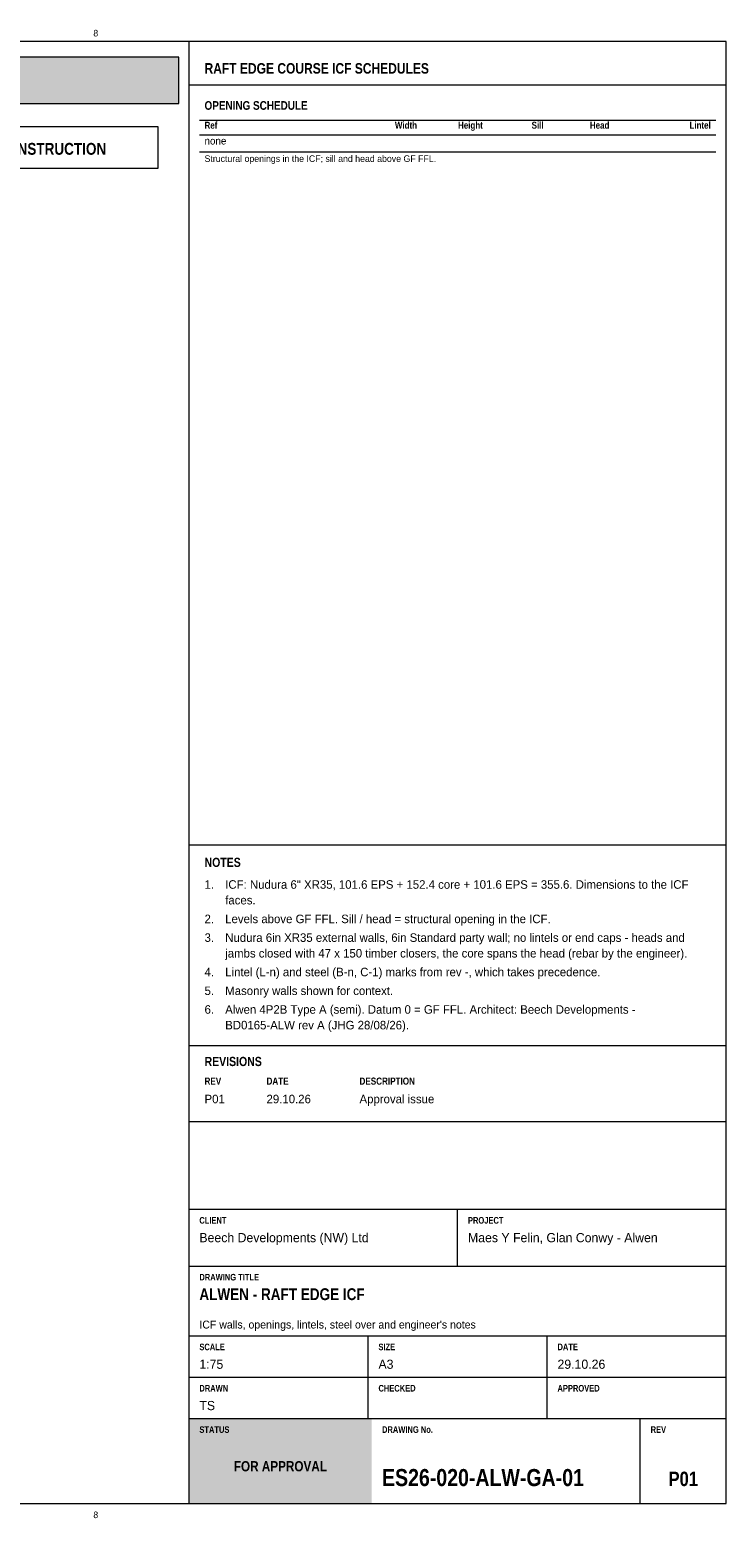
# Model space of a CAD drawing. Header units: millimetres. Extents: x 17 to 413, y 4 to 292.
# Tile 3 of 3: x 278 to 413, y 4 to 292. Entities that reach past the tile are written whole.
import ezdxf
from ezdxf.enums import TextEntityAlignment as Align

# ---------------------------------------------------------------- set-up
doc = ezdxf.new("R2010")
doc.units = ezdxf.units.MM
for name, color, linetype in [('FILL-TEAL', 7, 'Continuous'), ('FILL-WHITE', 7, 'Continuous'), ('LINE-INK', 7, 'Continuous'), ('LINE-RED', 7, 'Continuous'), ('LINE-TEAL', 7, 'Continuous'), ('TEXT-EPS', 7, 'Continuous'), ('TEXT-INK', 7, 'Continuous'), ('TEXT-RED', 7, 'Continuous'), ('TEXT-STEEL_GREY', 7, 'Continuous'), ('TEXT-TEAL', 7, 'Continuous'), ('TEXT-WHITE', 7, 'Continuous')]:
    doc.layers.add(name, color=color, linetype=linetype)
doc.styles.add('OpenSansCondensed-Bold', font='OpenSansCondensed-Bold.ttf')

msp = doc.modelspace()

# ---------------------------------------------------------------- hatches: boundary and pattern name
at = {"layer": 'FILL-TEAL', "true_color": 0x009e85}
h = msp.add_hatch(color=256, dxfattribs=at)
h.dxf.hatch_style = 1
h.paths.add_polyline_path([(309.01, 7), (344.37, 7), (344.37, 23.5), (309.01, 23.5)])
at = {"layer": 'FILL-WHITE', "true_color": 0xfff5f0}
h = msp.add_hatch(color=256, dxfattribs=at)
h.dxf.hatch_style = 1
h.paths.add_polyline_path([(23, 278), (307, 278), (307, 287), (23, 287)])

# ---------------------------------------------------------------- linework, layer by layer
at = {"layer": 'LINE-INK', "lineweight": 5}
for p, q in [((309, 7), (309, 290)), ((311, 274.8), (411, 274.8)), ((311, 271.94), (411, 271.94)), ((311, 268.68), (411, 268.68)), ((309, 134.54), (413, 134.54)), ((309, 95.7), (413, 95.7)), ((309, 81), (413, 81)), ((309, 64), (413, 64)), ((361, 53), (361, 64)), ((309, 53), (413, 53)), ((309, 39.5), (413, 39.5)), ((343.67, 31.5), (343.67, 39.5)), ((378.33, 31.5), (378.33, 39.5)), ((309, 31.5), (413, 31.5)), ((343.67, 23.5), (343.67, 31.5)), ((378.33, 23.5), (378.33, 31.5)), ((309, 23.5), (413, 23.5)), ((396.36, 7), (396.36, 23.5))]:
    msp.add_line(p, q, dxfattribs=at)
msp.add_lwpolyline([(20, 7), (413, 7), (413, 290), (20, 290)], close=True, dxfattribs=at)
at = {"layer": 'LINE-RED', "lineweight": 5}
for points in [[(23, 278), (307, 278), (307, 287), (23, 287)], [(226.21, 265.5), (303, 265.5), (303, 273.5), (226.21, 273.5)]]:
    msp.add_lwpolyline(points, close=True, dxfattribs=at)
at = {"layer": 'LINE-TEAL', "lineweight": 5}
msp.add_line((309, 281.6), (413, 281.6), dxfattribs=at)

# ---------------------------------------------------------------- texts
at = {"layer": 'TEXT-EPS', "style": 'OpenSansCondensed-Bold'}
msp.add_text('STATUS', height=1.27, dxfattribs=at).set_placement((311, 20.7))
at = {"layer": 'TEXT-INK', "style": 'OpenSansCondensed-Bold'}
for s, height, p in [('OPENING SCHEDULE', 1.6764, (312, 276.8)), ('NOTES', 1.778, (312, 130.24)), ('REVISIONS', 1.778, (312, 91.7)), ('ALWEN - RAFT EDGE ICF', 2.286, (311, 46.4)), ('ES26-020-ALW-GA-01', 3.302, (346.36, 10.4))]:
    msp.add_text(s, height=height, dxfattribs=at).set_placement(p)
at = {"layer": 'TEXT-INK'}
for s, height, p in [('none', 1.422, (312, 270.08)), ('1.', 1.651, (312, 126.02)), ('ICF: Nudura 6" XR35, 101.6 EPS + 152.4 core + 101.6 EPS = 355.6. Dimensions to the ICF', 1.651, (316, 126.02)), ('faces.', 1.651, (316, 122.99)), ('2.', 1.651, (312, 119.36)), ('Levels above GF FFL. Sill / head = structural opening in the ICF.', 1.651, (316, 119.36)), ('3.', 1.651, (312, 115.74)), ('Nudura 6in XR35 external walls, 6in Standard party wall; no lintels or end caps - heads and', 1.651, (316, 115.74)), ('jambs closed with 47 x 150 timber closers, the core spans the head (rebar by the engineer).', 1.651, (316, 112.71)), ('4.', 1.651, (312, 109.08)), ('Lintel (L-n) and steel (B-n, C-1) marks from rev -, which takes precedence.', 1.651, (316, 109.08)), ('5.', 1.651, (312, 105.45)), ('Masonry walls shown for context.', 1.651, (316, 105.45)), ('6.', 1.651, (312, 101.83)), ('Alwen 4P2B Type A (semi). Datum 0 = GF FFL. Architect: Beech Developments -', 1.651, (316, 101.83)), ('BD0165-ALW rev A (JHG 28/08/26).', 1.651, (316, 98.8)), ('P01', 1.651, (312, 84.5)), ('29.10.26', 1.651, (324, 84.5)), ('Approval issue', 1.651, (342, 84.5)), ('Beech Developments (NW) Ltd', 1.778, (311, 57.6)), ('Maes Y Felin, Glan Conwy - Alwen', 1.778, (363, 57.6)), ('1:75', 1.778, (311, 33.1)), ('A3', 1.778, (345.67, 33.1)), ('29.10.26', 1.778, (380.33, 33.1)), ('TS', 1.778, (311, 25.1))]:
    msp.add_text(s, height=height, dxfattribs=at).set_placement(p)
at = {"layer": 'TEXT-INK', "style": 'OpenSansCondensed-Bold'}
msp.add_text('P01', height=2.794, dxfattribs=at).set_placement((404.68, 10.4), align=Align.CENTER)
at = {"layer": 'TEXT-RED', "style": 'OpenSansCondensed-Bold'}
msp.add_text('FOR APPROVAL - NOT FOR CONSTRUCTION', height=2.286, dxfattribs=at).set_placement((264.6, 268.1), align=Align.CENTER)
at = {"layer": 'TEXT-STEEL_GREY'}
for p in [(290.94, 291), (290.94, 4.2)]:
    msp.add_text('8', height=1.27, dxfattribs=at).set_placement(p, align=Align.CENTER)
at = {"layer": 'TEXT-STEEL_GREY', "style": 'OpenSansCondensed-Bold'}
for s, height, p in [('Ref', 1.346, (312, 273.14)), ('REV', 1.372, (312, 88.1)), ('DATE', 1.372, (324, 88.1)), ('DESCRIPTION', 1.3716, (342, 88.1)), ('CLIENT', 1.27, (311, 61.2)), ('PROJECT', 1.27, (363, 61.2)), ('DRAWING TITLE', 1.27, (311, 50.2)), ('SCALE', 1.27, (311, 36.7)), ('SIZE', 1.27, (345.67, 36.7)), ('DATE', 1.27, (380.33, 36.7)), ('DRAWN', 1.27, (311, 28.7)), ('CHECKED', 1.27, (345.67, 28.7)), ('APPROVED', 1.27, (380.33, 28.7)), ('DRAWING No.', 1.27, (346.36, 20.7)), ('REV', 1.27, (398.36, 20.7))]:
    msp.add_text(s, height=height, dxfattribs=at).set_placement(p)
for s, p in [('Width', (353.14, 273.14)), ('Height', (365.88, 273.14)), ('Sill', (377.64, 273.14)), ('Head', (390.38, 273.14)), ('Lintel', (410, 273.14))]:
    msp.add_text(s, height=1.346, dxfattribs=at).set_placement(p, align=Align.RIGHT)
at = {"layer": 'TEXT-STEEL_GREY'}
for s, height, p in [('Structural openings in the ICF; sill and head above GF FFL.', 1.27, (312, 266.71)), ("ICF walls, openings, lintels, steel over and engineer's notes", 1.524, (311, 40.9))]:
    msp.add_text(s, height=height, dxfattribs=at).set_placement(p)
at = {"layer": 'TEXT-TEAL', "style": 'OpenSansCondensed-Bold'}
msp.add_text('RAFT EDGE COURSE ICF SCHEDULES', height=2.032, dxfattribs=at).set_placement((312, 283.8))
at = {"layer": 'TEXT-WHITE', "style": 'OpenSansCondensed-Bold'}
msp.add_text('FOR APPROVAL', height=1.9812, dxfattribs=at).set_placement((326.68, 13.25), align=Align.CENTER)

doc.saveas('drawing.dxf')
